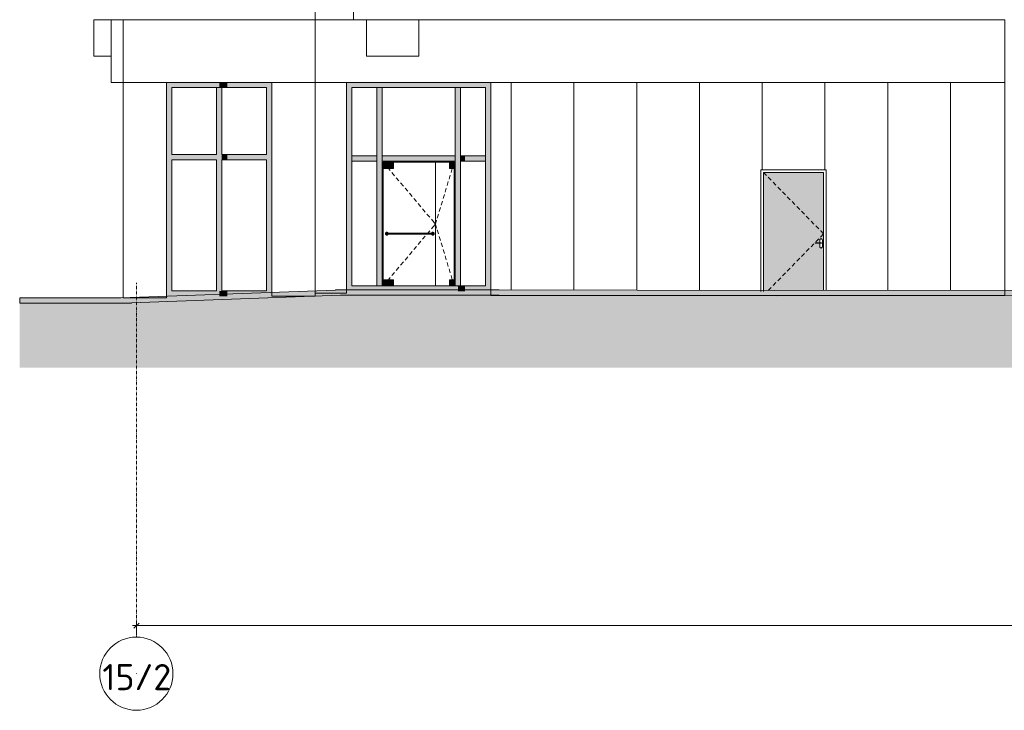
# Model space of a CAD drawing. Header units: millimetres. Extents: x -7244281 to -6602924, y 5765436 to 5938280.
# Tile 2 of 65: x -6655647 to -6636816, y 5765444 to 5778652. Entities that reach past the tile are written whole.
import ezdxf

# ---------------------------------------------------------------- set-up
doc = ezdxf.new("R2010")
doc.units = ezdxf.units.MM
doc.header["$MEASUREMENT"] = 0
doc.header["$XCLIPFRAME"] = 0
doc.linetypes.add('Штрихпунктирная', pattern=[6.702778, 3.527778, -1.763889, 0, -1.411111])
for name, color, linetype, lineweight in [('0_Ном._пера__1', 7, 'Continuous', 0), ('0_Ном._пера__141', 7, 'Continuous', 5), ('0_Ном._пера__19', 255, 'Continuous', 0), ('_ 0 кондиционеры_Ном._пера__1', 7, 'Continuous', 0), ('_0 фасадные панели-1_Ном._пера__1', 7, 'Continuous', 0), ('АР-Стены_внешние_.АР_Ном._пера__1', 7, 'Continuous', 0), ('АР-Чертеж-Размеры.АР_Ном._пера__1', 7, 'Continuous', 0)]:
    doc.layers.add(name, color=color, linetype=linetype, lineweight=lineweight)
doc.layers.add('0_Ном._пера__161', color=7, linetype='Continuous', lineweight=13, true_color=0x6a6a6a)
doc.layers.add('АР-Стены_внешние_.АР_Ном._пера__161', color=7, linetype='Continuous', lineweight=13, true_color=0x6a6a6a)
doc.layers.add('АР-Чертеж-Размеры.АР', color=7, linetype='Continuous')
doc.styles.add('РЎР“Р•РќР•Р\xa0РР\xa0_РЎРўРР›Р¬_2', font='isocpeur.ttf')
doc.styles.add('РЎР“Р•РќР•Р\xa0РР\xa0_РЎРўРР›Р¬_3', font='GOST_Common.ttf')
doc.dimstyles.new('СГЕНЕРИР_СТИЛЬ__1', dxfattribs={"dimtxt": 400, "dimasz": 95, "dimexe": 0.18, "dimexo": 30000, "dimgap": 0, "dimtad": 1, "dimtih": 1, "dimtoh": 1, "dimlfac": 0.001, "dimzin": 0, "dimdsep": 46, "dimtxsty": 'РЎР“Р•РќР•Р\xa0РР\xa0_РЎРўРР›Р¬_3', "dimblk": 'ARROWHEAD_6', "dimblk1": 'ARROWHEAD_6', "dimblk2": 'ARROWHEAD_6', "dimcen": 0.09, "dimclrd": 7, "dimclre": 7, "dimclrt": 7, "dimadec": 0, "dimazin": 0, "dimtfac": 1, "dimtdec": 4, "dimtmove": 0, "dimatfit": 3, "dimfxl": 0, "dimtolj": 1, "dimtzin": 0, "dimarcsym": 0})
picture_1 = doc.add_image_def('image1.png', size_in_pixel=(729, 823))
picture_2 = doc.add_image_def('image2.png', size_in_pixel=(882, 833))
picture_3 = doc.add_image_def('image3.png', size_in_pixel=(877, 829))

# ---------------------------------------------------------------- blocks, each defined once
blk = doc.blocks.new('*D12', base_point=(-6912258, 5769592))
at = {"layer": 'АР-Чертеж-Размеры.АР_Ном._пера__1', "color": 7, "linetype": 'Continuous', "lineweight": 0}
for p, q in [((-6653490, 5767063), (-6653415, 5767063)), ((-6653365, 5767113), (-6653465, 5767013)), ((-6653415, 5766874), (-6653415, 5767157)), ((-6653415, 5767063), (-6607886, 5767063)), ((-6607936, 5767013), (-6607836, 5767113)), ((-6607886, 5766866), (-6607886, 5767157)), ((-6607886, 5767063), (-6607811, 5767063))]:
    blk.add_line(p, q, dxfattribs=at)
at = {"layer": 'АР-Чертеж-Размеры.АР_Ном._пера__1', "color": 7, "lineweight": 0, "insert": (-6631307, 5767143), "char_height": 400, "attachment_point": 7, "style": 'РЎР“Р•РќР•Р\xa0РР\xa0_РЎРўРР›Р¬_3'}
blk.add_mtext('\\A1;{\\pql;\\fGOST Common|b0|i0|c204|p0;\\W1.000000;45,53}', dxfattribs=at)
blk = doc.blocks.new('ARROWHEAD_6')
at = {"color": 0, "linetype": 'Continuous', "lineweight": 0}
for p, q in [((0, 0), (-1, 0)), ((-0.5, -0.5), (0.5, 0.5))]:
    blk.add_line(p, q, dxfattribs=at)

msp = doc.modelspace()

# ---------------------------------------------------------------- hatches: boundary and pattern name
at = {"layer": '0_Ном._пера__161', "linetype": 'Continuous', "lineweight": 0, "true_color": 0x696969}
for points in [[(-6651831.413, 5777352.474), (-6651831.413, 5777452.474), (-6652836.354, 5777452.474), (-6652836.354, 5777352.474)], [(-6651673.783, 5777352.474), (-6651673.783, 5777452.474), (-6651831.413, 5777452.474), (-6651831.413, 5777352.474)], [(-6650826.472, 5777452.474), (-6651673.783, 5777452.474), (-6651673.783, 5777352.474), (-6650926.472, 5777352.474)], [(-6650926.472, 5776024.974), (-6650826.472, 5776024.974), (-6650826.472, 5777452.474), (-6650829.321, 5777449.625), (-6650844.321, 5777434.625), (-6650926.472, 5777352.474)], [(-6649396.427, 5777456.136), (-6649396.427, 5775999.058), (-6649296.427, 5775999.058), (-6649296.427, 5777456.136)], [(-6649296.427, 5777356.136), (-6646736.191, 5777356.136), (-6646736.191, 5777456.136), (-6649296.427, 5777456.136)], [(-6648816.427, 5777456.136), (-6648816.427, 5775999.058), (-6648716.427, 5775999.058), (-6648716.427, 5777456.136)], [(-6646736.191, 5775999.058), (-6646636.308, 5775999.058), (-6646636.308, 5777456.136), (-6646736.191, 5777456.136)], [(-6652836.354, 5776024.974), (-6652736.354, 5776024.974), (-6652736.354, 5777352.474), (-6652836.354, 5777352.474)], [(-6651881.413, 5776024.974), (-6651781.413, 5776024.974), (-6651781.413, 5777352.474), (-6651881.413, 5777352.474)], [(-6647316.427, 5777356.136), (-6647316.427, 5775999.058), (-6647216.427, 5775999.058), (-6647216.427, 5777356.136)], [(-6652736.354, 5773464.555), (-6652736.354, 5776024.974), (-6652836.354, 5776024.974), (-6652836.354, 5773464.555)], [(-6652736.354, 5775974.974), (-6651881.413, 5775974.974), (-6651881.413, 5776074.974), (-6652736.354, 5776074.974)], [(-6651781.413, 5773464.555), (-6651781.413, 5776024.974), (-6651881.413, 5776024.974), (-6651881.413, 5773464.555)], [(-6651781.413, 5775974.974), (-6651673.783, 5775974.974), (-6651673.783, 5776074.974), (-6651781.413, 5776074.974)], [(-6651673.783, 5776074.974), (-6651673.783, 5775974.974), (-6650926.472, 5775974.974), (-6650926.472, 5776074.974)], [(-6650926.472, 5773464.555), (-6650826.844, 5773364.928), (-6650826.472, 5773364.946), (-6650826.472, 5776024.974), (-6650926.472, 5776024.974)], [(-6649296.427, 5775999.058), (-6649396.427, 5775999.058), (-6649396.427, 5775669.098), (-6649296.427, 5775669.098)], [(-6649296.427, 5775949.058), (-6648816.427, 5775949.058), (-6648816.427, 5776049.058), (-6649296.427, 5776049.058)], [(-6648816.427, 5775669.098), (-6648716.427, 5775669.098), (-6648716.427, 5775999.058), (-6648816.427, 5775999.058)], [(-6648716.427, 5775949.058), (-6648362.486, 5775949.058), (-6648362.486, 5776049.058), (-6648716.427, 5776049.058)], [(-6648716.427, 5775949.058), (-6648696.427, 5775929.058), (-6647336.427, 5775929.058), (-6647316.427, 5775949.058)], [(-6648716.427, 5775949.058), (-6648716.427, 5773559.678), (-6648696.427, 5773559.678), (-6648696.427, 5775929.057)], [(-6648696.427, 5775929.058), (-6648696.427, 5775809.058), (-6648496.427, 5775809.058), (-6648496.427, 5775929.058)], [(-6648362.486, 5776049.058), (-6648362.486, 5775949.058), (-6647316.427, 5775949.058), (-6647316.427, 5776049.058)], [(-6647336.427, 5775929.058), (-6647426.427, 5775929.058), (-6647426.427, 5775809.058), (-6647336.427, 5775809.058)], [(-6647316.427, 5775949.058), (-6647336.427, 5775929.057), (-6647336.427, 5773559.678), (-6647316.427, 5773559.678)], [(-6647316.427, 5775669.098), (-6647216.427, 5775669.098), (-6647216.427, 5775999.058), (-6647316.427, 5775999.058)], [(-6647216.427, 5775949.058), (-6647132.486, 5775949.058), (-6647132.486, 5776049.058), (-6647216.427, 5776049.058)], [(-6647132.486, 5776049.058), (-6647132.486, 5775949.058), (-6646736.191, 5775949.058), (-6646736.191, 5776049.058)], [(-6646636.308, 5775999.058), (-6646736.191, 5775999.058), (-6646736.191, 5775669.098), (-6646636.308, 5775669.098)], [(-6649396.427, 5775669.098), (-6649396.427, 5773459.677), (-6649296.427, 5773559.678), (-6649296.427, 5775669.098)], [(-6648816.427, 5775669.098), (-6648816.427, 5773559.678), (-6648766.427, 5773559.678), (-6648716.427, 5773559.678), (-6648716.427, 5775669.098)], [(-6647316.427, 5775669.098), (-6647316.427, 5773559.678), (-6647216.427, 5773559.678), (-6647216.427, 5775669.098)], [(-6646736.191, 5773559.677), (-6646641.233, 5773464.719), (-6646636.191, 5773464.791), (-6646636.191, 5773489.098), (-6646636.309, 5773489.098), (-6646636.308, 5775669.098), (-6646736.191, 5775669.098)], [(-6648696.427, 5773559.678), (-6648496.427, 5773559.678), (-6648496.427, 5773679.678), (-6648696.427, 5773679.678)], [(-6647336.427, 5773559.678), (-6647336.427, 5773679.678), (-6647426.427, 5773679.678), (-6647426.427, 5773559.678)], [(-6652836.354, 5773464.555), (-6652836.354, 5773364.555), (-6651831.413, 5773364.555), (-6651831.413, 5773464.555)], [(-6651831.413, 5773464.555), (-6651831.413, 5773364.555), (-6651673.783, 5773364.555), (-6651673.783, 5773464.555)], [(-6650926.472, 5773464.555), (-6651673.783, 5773464.555), (-6651673.783, 5773364.555), (-6650834.463, 5773364.555), (-6650826.844, 5773364.928)], [(-6649396.427, 5773459.678), (-6648766.427, 5773459.678), (-6648766.427, 5773559.678), (-6649296.427, 5773559.678)], [(-6648766.427, 5773489.098), (-6648766.427, 5773459.677), (-6648362.486, 5773459.677), (-6648362.486, 5773559.678), (-6648766.427, 5773559.677)], [(-6648362.486, 5773559.678), (-6648362.486, 5773459.678), (-6647266.427, 5773459.678), (-6647266.427, 5773559.678)], [(-6647266.427, 5773559.678), (-6647266.427, 5773459.678), (-6647132.486, 5773459.678), (-6647132.486, 5773559.678)], [(-6647132.486, 5773559.678), (-6647132.486, 5773459.677), (-6646994.529, 5773459.677), (-6646641.233, 5773464.719), (-6646736.191, 5773559.678)]]:
    msp.add_hatch(color=251, dxfattribs=at).paths.add_polyline_path(points)
at = {"layer": '0_Ном._пера__19', "linetype": 'Continuous', "lineweight": 0}
msp.add_hatch(color=255, dxfattribs=at).paths.add_polyline_path([(-6655647.25, 5771996.328), (-6602924.477, 5771996.328), (-6602924.477, 5773853.852), (-6608702.147, 5773778.801), (-6608702.151, 5773779.068), (-6610801.508, 5773751.775), (-6610801.491, 5773750.84), (-6614216.322, 5773688.514), (-6614216.352, 5773684.556), (-6618616.5, 5773718.08), (-6618616.436, 5773665.014), (-6620096.257, 5773663.218), (-6620749.016, 5773598.018), (-6620748.963, 5773594.214), (-6622614.558, 5773575.632), (-6622614.521, 5773575.06), (-6623374.762, 5773492.936), (-6628815.237, 5773478.75), (-6630004.951, 5773438.704), (-6630004.914, 5773436.459), (-6633110.068, 5773385.116), (-6633110.065, 5773382.688), (-6641155.719, 5773371.224), (-6641155.72, 5773370.655), (-6646475.563, 5773384.553), (-6646475.824, 5773384.553), (-6649513.672, 5773384.553), (-6653505.751, 5773240.302), (-6653505.751, 5773231.212), (-6655647.25, 5773231.212)])
at = {"layer": '_0 фасадные панели-1_Ном._пера__1', "linetype": 'Continuous', "lineweight": 0}
msp.add_hatch(color=7, dxfattribs=at).paths.add_polyline_path([(-6655647.25, 5773231.212), (-6655647.25, 5773331.211), (-6653714.4, 5773331.211), (-6653714.458, 5773332.826), (-6649605.479, 5773481.301), (-6649605.479, 5773484.553), (-6649515.479, 5773484.553), (-6646475.563, 5773484.553), (-6641205.457, 5773470.785), (-6641205.458, 5773471.153), (-6633257.74, 5773482.478), (-6633257.743, 5773482.688), (-6630138.58, 5773534.263), (-6628799.059, 5773592.474), (-6623530.848, 5773593.172), (-6622670.828, 5773671.679), (-6622670.872, 5773674.858), (-6620798.949, 5773693.528), (-6620101.299, 5773763.211), (-6620084.817, 5773764.858), (-6620084.654, 5773763.232), (-6618741.221, 5773764.862), (-6618740.808, 5773819.03), (-6614369.842, 5773785.728), (-6610875.332, 5773849.509), (-6610875.349, 5773850.823), (-6608676.854, 5773879.406), (-6608676.851, 5773879.138), (-6602924.478, 5773953.86), (-6602924.478, 5773853.852), (-6608702.147, 5773778.801), (-6608702.151, 5773779.068), (-6610801.508, 5773751.775), (-6610801.491, 5773750.84), (-6614216.322, 5773688.514), (-6614216.352, 5773684.556), (-6618616.5, 5773718.08), (-6618616.436, 5773665.014), (-6620096.257, 5773663.218), (-6620749.016, 5773598.018), (-6620748.963, 5773594.214), (-6622614.558, 5773575.632), (-6622614.521, 5773575.06), (-6623530.835, 5773492.529), (-6628815.237, 5773478.75), (-6630004.951, 5773438.704), (-6630004.914, 5773436.459), (-6633110.068, 5773385.116), (-6633110.065, 5773382.688), (-6641155.719, 5773371.224), (-6641155.72, 5773370.655), (-6646475.563, 5773384.553), (-6646475.824, 5773384.553), (-6649513.672, 5773384.553), (-6653505.751, 5773240.302), (-6653505.751, 5773231.212)])
at = {"layer": 'АР-Стены_внешние_.АР_Ном._пера__161', "linetype": 'Continuous', "lineweight": 0, "true_color": 0x696969}
h = msp.add_hatch(color=251, dxfattribs=at)
h.paths.add_polyline_path([(-6641421.092, 5773457.135), (-6640408.972, 5773480.579), (-6640271.089, 5773480.579), (-6640271.089, 5775730.884), (-6641421.092, 5775730.884)])
h.paths.add_polyline_path([(-6640433.589, 5774385.884), (-6640346.089, 5774385.884), (-6640346.089, 5774435.884), (-6640344.186, 5774445.451), (-6640338.767, 5774453.562), (-6640330.656, 5774458.981), (-6640321.089, 5774460.884), (-6640311.522, 5774458.981), (-6640303.412, 5774453.562), (-6640297.992, 5774445.451), (-6640296.089, 5774435.884), (-6640296.089, 5774310.884), (-6640297.992, 5774301.317), (-6640303.412, 5774293.206), (-6640311.522, 5774287.787), (-6640321.089, 5774285.884), (-6640330.656, 5774287.787), (-6640338.767, 5774293.206), (-6640344.186, 5774301.317), (-6640346.089, 5774310.884), (-6640346.089, 5774375.884), (-6640433.589, 5774375.884)], flags=0)

# ---------------------------------------------------------------- linework, layer by layer
at = {"layer": '0_Ном._пера__1', "color": 7, "linetype": 'Continuous', "lineweight": 0}
for p, q in [((-6653666.354, 5773611.518), (-6653666.354, 5777452.474)), ((-6653666.354, 5773430.141), (-6653666.354, 5777452.474)), ((-6652836.354, 5773364.555), (-6652836.354, 5777452.474)), ((-6650826.472, 5773430.141), (-6650826.472, 5777452.474)), ((-6646636.308, 5773484.973), (-6646636.308, 5777456.136)), ((-6646636.308, 5773484.973), (-6646636.308, 5777456.136)), ((-6646246.091, 5773482.183), (-6646246.091, 5777452.474)), ((-6645046.091, 5773479.393), (-6645046.091, 5777452.474)), ((-6643846.091, 5773476.603), (-6643846.091, 5777452.474)), ((-6642646.091, 5773473.813), (-6642646.091, 5777452.474)), ((-6641446.091, 5775780.884), (-6641446.091, 5777452.474)), ((-6640246.091, 5775780.884), (-6640246.091, 5777452.474)), ((-6639046.103, 5773474.297), (-6639046.103, 5777452.474)), ((-6637846.103, 5773475.859), (-6637846.103, 5777452.474))]:
    msp.add_line(p, q, dxfattribs=at)
at = {"layer": '0_Ном._пера__1', "color": 7, "linetype": 'Штрихпунктирная', "lineweight": 0}
msp.add_line((-6653415.477, 5773617.421), (-6653415.477, 5766843.939), dxfattribs=at)
at = {"layer": '0_Ном._пера__1', "color": 7, "linetype": 'Continuous', "lineweight": 0}
for points in [[(-6649996.472, 5780452.474), (-6649265.808, 5780452.474), (-6649265.808, 5778652.474), (-6649996.472, 5778652.474)], [(-6653895.799, 5778652.474), (-6653666.354, 5778652.474), (-6653666.354, 5777452.474), (-6653895.799, 5777452.474)], [(-6653666.354, 5778652.474), (-6649996.472, 5778652.474), (-6649996.472, 5777452.474), (-6653666.354, 5777452.474)], [(-6649996.472, 5778652.474), (-6636806, 5778652.474), (-6636806, 5777452.474), (-6649996.472, 5777452.474)]]:
    msp.add_lwpolyline(points, close=True, dxfattribs=at)
for points in [[(-6653666.354, 5773334.564), (-6653666.354, 5777452.474), (-6649996.472, 5777452.474), (-6649996.472, 5773472.565)], [(-6649996.472, 5773472.565), (-6649996.472, 5777452.474), (-6649396.427, 5777452.474), (-6649396.427, 5773484.553)], [(-6646636.308, 5773456.973), (-6646636.308, 5777452.474), (-6636806, 5777452.474), (-6636806, 5773449.835)]]:
    msp.add_lwpolyline(points, dxfattribs=at)
msp.add_circle((-6653415.477, 5766143.939), 700, dxfattribs=at)
at = {"layer": '0_Ном._пера__141', "color": 7, "linetype": 'Continuous', "lineweight": 5}
msp.add_circle((-6653415.477, 5766151.439), 0.5, dxfattribs=at)
at = {"layer": '_ 0 кондиционеры_Ном._пера__1', "color": 7, "linetype": 'Continuous', "lineweight": 0, "flags": 128}
for points in [[(-6654226.709, 5778652.474), (-6654226.709, 5777952.474), (-6653895.799, 5777952.474), (-6653895.799, 5778652.474)], [(-6649016.031, 5778652.474), (-6649016.031, 5777952.474), (-6648016.031, 5777952.474), (-6648016.031, 5778652.474)]]:
    msp.add_lwpolyline(points, close=True, dxfattribs=at)
at = {"layer": '_0 фасадные панели-1_Ном._пера__1', "color": 7, "linetype": 'Continuous', "lineweight": 0, "flags": 128}
msp.add_lwpolyline([(-6633110.065, 5773382.688), (-6641155.719, 5773371.224), (-6641155.72, 5773370.655), (-6646475.563, 5773384.553), (-6646475.824, 5773384.553), (-6649513.672, 5773384.553), (-6653505.751, 5773240.302), (-6653505.751, 5773231.212), (-6655647.25, 5773231.212), (-6655647.25, 5773331.211), (-6653714.4, 5773331.211), (-6653714.458, 5773332.826), (-6649605.479, 5773481.301), (-6649605.479, 5773484.553), (-6649515.479, 5773484.553), (-6646475.563, 5773484.553), (-6641205.457, 5773470.785), (-6641205.458, 5773471.153), (-6633257.74, 5773482.478)], dxfattribs=at)
at = {"layer": 'АР-Стены_внешние_.АР_Ном._пера__1', "color": 7, "linetype": 'Continuous', "lineweight": 0}
for p, q in [((-6646636.308, 5777456.136), (-6646636.308, 5773489.098)), ((-6652836.354, 5776074.974), (-6652836.354, 5777352.474)), ((-6651881.413, 5777352.474), (-6652736.354, 5777352.474)), ((-6652736.354, 5776074.974), (-6652736.354, 5777352.474)), ((-6651881.413, 5776074.974), (-6651881.413, 5777352.474)), ((-6651831.413, 5777352.474), (-6651881.413, 5777352.474)), ((-6651781.413, 5777352.474), (-6651831.413, 5777352.474)), ((-6651781.413, 5776074.974), (-6651781.413, 5777352.474)), ((-6651673.783, 5777352.474), (-6651781.413, 5777352.474)), ((-6650926.472, 5777352.474), (-6651673.783, 5777352.474)), ((-6650926.472, 5776074.974), (-6650926.472, 5777352.474)), ((-6646736.191, 5777356.136), (-6649296.427, 5777356.136)), ((-6649296.427, 5777356.136), (-6649296.427, 5776049.058)), ((-6648816.427, 5776049.058), (-6648816.427, 5777356.136)), ((-6648716.427, 5776049.058), (-6648716.427, 5777356.136)), ((-6647316.427, 5775999.058), (-6647316.427, 5777356.136)), ((-6647216.427, 5776049.058), (-6647216.427, 5777356.136)), ((-6646736.191, 5776049.058), (-6646736.191, 5777356.136)), ((-6652836.354, 5776024.974), (-6652836.354, 5776074.974)), ((-6652836.354, 5775974.974), (-6652836.354, 5776024.974)), ((-6652836.354, 5773464.555), (-6652836.354, 5775974.974)), ((-6652736.354, 5776074.974), (-6651881.413, 5776074.974)), ((-6652736.354, 5773464.555), (-6652736.354, 5775974.974)), ((-6652736.354, 5775974.974), (-6651881.413, 5775974.974)), ((-6651881.413, 5773464.555), (-6651881.413, 5775974.974)), ((-6651781.413, 5776074.974), (-6651673.783, 5776074.974)), ((-6651781.413, 5775974.974), (-6651673.783, 5775974.974)), ((-6651781.413, 5773464.555), (-6651781.413, 5775974.974)), ((-6651673.783, 5776074.974), (-6650926.472, 5776074.974)), ((-6651673.783, 5775974.974), (-6650926.472, 5775974.974)), ((-6650926.472, 5773464.555), (-6650926.472, 5775974.974)), ((-6649296.427, 5776049.058), (-6648816.427, 5776049.058)), ((-6649296.427, 5776049.058), (-6649296.427, 5775999.058)), ((-6649296.427, 5775999.058), (-6649296.427, 5775949.058)), ((-6649296.427, 5775949.058), (-6648816.427, 5775949.058)), ((-6649296.427, 5775949.058), (-6649296.427, 5775669.098)), ((-6648816.427, 5775999.058), (-6648816.427, 5776049.058)), ((-6648816.427, 5775949.058), (-6648816.427, 5775999.058)), ((-6648816.427, 5775669.098), (-6648816.427, 5775949.058)), ((-6648716.427, 5776049.058), (-6648362.486, 5776049.058)), ((-6648716.427, 5775999.058), (-6648716.427, 5776049.058)), ((-6648716.427, 5775949.058), (-6648716.427, 5775999.058)), ((-6648716.427, 5775949.058), (-6648362.486, 5775949.058)), ((-6648716.427, 5775669.098), (-6648716.427, 5775949.058)), ((-6648696.427, 5775929.058), (-6648696.427, 5775809.058)), ((-6648496.427, 5775929.058), (-6648696.427, 5775929.058)), ((-6648696.427, 5775929.058), (-6648644.825, 5775867.925)), ((-6648496.427, 5775809.058), (-6648496.427, 5775929.058)), ((-6648496.427, 5775929.058), (-6647426.427, 5775929.058)), ((-6648362.486, 5776049.058), (-6647316.427, 5776049.058)), ((-6648362.486, 5775949.058), (-6647316.427, 5775949.058)), ((-6647696.427, 5773559.678), (-6647696.427, 5775929.057)), ((-6647426.427, 5775809.058), (-6647426.427, 5775929.058)), ((-6647426.427, 5775929.058), (-6647336.427, 5775929.058)), ((-6647336.427, 5775929.058), (-6647359.687, 5775852.514)), ((-6647336.427, 5775929.058), (-6647336.427, 5775809.058)), ((-6647316.427, 5775669.098), (-6647316.427, 5775999.058)), ((-6647216.427, 5776049.058), (-6647132.486, 5776049.058)), ((-6647216.427, 5775999.058), (-6647216.427, 5776049.058)), ((-6647216.427, 5775949.058), (-6647216.427, 5775999.058)), ((-6647216.427, 5775949.058), (-6647132.486, 5775949.058)), ((-6647216.427, 5775669.098), (-6647216.427, 5775949.058)), ((-6647132.486, 5776049.058), (-6646736.191, 5776049.058)), ((-6647132.486, 5775949.058), (-6646736.191, 5775949.058)), ((-6646736.191, 5775999.058), (-6646736.191, 5776049.058)), ((-6646736.191, 5775949.058), (-6646736.191, 5775999.058)), ((-6646736.191, 5775669.098), (-6646736.191, 5775949.058)), ((-6648696.427, 5773679.678), (-6648696.427, 5775809.058)), ((-6648696.427, 5775809.058), (-6648496.427, 5775809.058)), ((-6648612.573, 5775829.717), (-6648595.135, 5775809.058)), ((-6648595.135, 5775809.058), (-6648560.971, 5775768.584)), ((-6648528.72, 5775730.376), (-6648477.117, 5775669.244)), ((-6647336.427, 5775809.058), (-6647426.427, 5775809.058)), ((-6647374.224, 5775804.674), (-6647397.484, 5775728.13)), ((-6647336.427, 5775809.058), (-6647336.427, 5773679.678)), ((-6641471.091, 5775780.884), (-6640221.088, 5775780.884)), ((-6641471.091, 5773455.977), (-6641471.091, 5775780.884)), ((-6640271.089, 5775730.884), (-6641421.092, 5775730.884)), ((-6641421.092, 5775730.884), (-6641421.092, 5773457.135)), ((-6641421.092, 5775730.884), (-6641365.135, 5775673.711)), ((-6640271.089, 5773480.579), (-6640271.089, 5775730.884)), ((-6640221.088, 5775780.884), (-6640221.088, 5773480.579)), ((-6649296.427, 5775669.098), (-6649296.427, 5773559.678)), ((-6648816.427, 5773559.678), (-6648816.427, 5775669.098)), ((-6648716.427, 5773559.678), (-6648716.427, 5775669.098)), ((-6648444.866, 5775631.036), (-6648393.264, 5775569.903)), ((-6648361.012, 5775531.695), (-6648309.41, 5775470.562)), ((-6647449.819, 5775555.906), (-6647473.079, 5775479.362)), ((-6647412.022, 5775680.29), (-6647435.282, 5775603.746)), ((-6647316.427, 5773559.678), (-6647316.427, 5775669.098)), ((-6647216.427, 5773559.678), (-6647216.427, 5775669.098)), ((-6646736.191, 5773559.678), (-6646736.191, 5775669.098)), ((-6641330.162, 5775637.977), (-6641274.204, 5775580.804)), ((-6641239.231, 5775545.07), (-6641183.274, 5775487.897)), ((-6648277.159, 5775432.354), (-6648225.556, 5775371.222)), ((-6647487.617, 5775431.522), (-6647510.877, 5775354.978)), ((-6641148.301, 5775452.164), (-6641092.344, 5775394.99)), ((-6641057.371, 5775359.257), (-6641001.413, 5775302.083)), ((-6648193.305, 5775333.014), (-6648141.703, 5775271.881)), ((-6648109.451, 5775233.673), (-6648057.849, 5775172.541)), ((-6647563.211, 5775182.754), (-6647586.471, 5775106.21)), ((-6647525.414, 5775307.138), (-6647548.674, 5775230.594)), ((-6640966.44, 5775266.35), (-6640910.483, 5775209.176)), ((-6640875.51, 5775173.443), (-6640819.553, 5775116.27)), ((-6648025.598, 5775134.333), (-6647973.995, 5775073.2)), ((-6647941.744, 5775034.992), (-6647890.142, 5774973.859)), ((-6647601.009, 5775058.37), (-6647624.269, 5774981.826)), ((-6640784.58, 5775080.536), (-6640728.623, 5775023.363)), ((-6640693.649, 5774987.629), (-6640637.692, 5774930.456)), ((-6647857.89, 5774935.651), (-6647806.288, 5774874.519)), ((-6647774.037, 5774836.311), (-6647748.029, 5774805.5)), ((-6647748.029, 5774805.5), (-6647696.427, 5774744.368)), ((-6647673.167, 5774820.911), (-6647696.427, 5774744.368)), ((-6647638.806, 5774933.986), (-6647662.066, 5774857.442)), ((-6640602.719, 5774894.723), (-6640546.762, 5774837.549)), ((-6640511.789, 5774801.816), (-6640455.832, 5774744.642)), ((-6648643.782, 5774580.361), (-6648639.927, 5774583.06)), ((-6648639.927, 5774583.06), (-6648635.662, 5774585.049)), ((-6648635.662, 5774585.049), (-6648631.116, 5774586.267)), ((-6648631.116, 5774586.267), (-6648626.427, 5774586.678)), ((-6648626.427, 5774586.678), (-6648621.739, 5774586.267)), ((-6648621.739, 5774586.267), (-6648617.192, 5774585.049)), ((-6648617.192, 5774585.049), (-6648612.927, 5774583.06)), ((-6648612.927, 5774583.06), (-6648609.072, 5774580.361)), ((-6647843.883, 5774569.678), (-6647806.288, 5774614.216)), ((-6647774.037, 5774652.424), (-6647748.029, 5774683.235)), ((-6647763.782, 5774580.361), (-6647759.927, 5774583.06)), ((-6647759.927, 5774583.06), (-6647755.662, 5774585.049)), ((-6647755.662, 5774585.049), (-6647751.116, 5774586.267)), ((-6647751.116, 5774586.267), (-6647746.427, 5774586.678)), ((-6647748.029, 5774683.235), (-6647696.427, 5774744.368)), ((-6647746.427, 5774586.678), (-6647741.739, 5774586.267)), ((-6647741.739, 5774586.267), (-6647737.192, 5774585.049)), ((-6647737.192, 5774585.049), (-6647732.927, 5774583.06)), ((-6647732.927, 5774583.06), (-6647729.072, 5774580.361)), ((-6647673.167, 5774667.824), (-6647696.427, 5774744.368)), ((-6647638.806, 5774554.749), (-6647662.066, 5774631.293)), ((-6640420.859, 5774708.909), (-6640364.901, 5774651.735)), ((-6640329.928, 5774616.002), (-6640327.046, 5774613.058)), ((-6640327.046, 5774613.058), (-6640271.089, 5774555.884)), ((-6648653.427, 5774559.678), (-6648653.017, 5774564.366)), ((-6648653.017, 5774554.989), (-6648653.427, 5774559.678)), ((-6648653.017, 5774564.366), (-6648651.799, 5774568.912)), ((-6648651.799, 5774550.443), (-6648653.017, 5774554.989)), ((-6648651.799, 5774568.912), (-6648649.81, 5774573.178)), ((-6648649.81, 5774546.178), (-6648651.799, 5774550.443)), ((-6648649.81, 5774573.178), (-6648647.11, 5774577.033)), ((-6648647.11, 5774542.322), (-6648649.81, 5774546.178)), ((-6648647.11, 5774577.033), (-6648643.782, 5774580.361)), ((-6648643.782, 5774538.994), (-6648647.11, 5774542.322)), ((-6648639.927, 5774536.295), (-6648643.782, 5774538.994)), ((-6648635.662, 5774534.306), (-6648639.927, 5774536.295)), ((-6648636.275, 5774561.414), (-6648636.427, 5774559.678)), ((-6648636.427, 5774559.678), (-6648636.275, 5774557.941)), ((-6648635.824, 5774563.098), (-6648636.275, 5774561.414)), ((-6648636.275, 5774557.941), (-6648635.824, 5774556.257)), ((-6648635.087, 5774564.678), (-6648635.824, 5774563.098)), ((-6648635.824, 5774556.257), (-6648635.087, 5774554.678)), ((-6648631.116, 5774533.088), (-6648635.662, 5774534.306)), ((-6648634.087, 5774566.105), (-6648635.087, 5774564.678)), ((-6648635.087, 5774554.678), (-6648634.087, 5774553.25)), ((-6648632.855, 5774567.338), (-6648634.087, 5774566.105)), ((-6648634.087, 5774553.25), (-6648632.855, 5774552.017)), ((-6648631.427, 5774568.338), (-6648632.855, 5774567.338)), ((-6648632.855, 5774552.017), (-6648631.427, 5774551.017)), ((-6648629.847, 5774569.074), (-6648631.427, 5774568.338)), ((-6648631.427, 5774551.017), (-6648629.847, 5774550.281)), ((-6648626.427, 5774532.678), (-6648631.116, 5774533.088)), ((-6648628.164, 5774569.526), (-6648629.847, 5774569.074)), ((-6648629.847, 5774550.281), (-6648628.164, 5774549.829)), ((-6648626.427, 5774569.678), (-6648628.164, 5774569.526)), ((-6648628.164, 5774549.829), (-6648626.427, 5774549.678)), ((-6648611.427, 5774569.678), (-6648626.427, 5774569.678)), ((-6648611.427, 5774549.678), (-6648626.427, 5774549.678)), ((-6648621.739, 5774533.088), (-6648626.427, 5774532.678)), ((-6648617.192, 5774534.306), (-6648621.739, 5774533.088)), ((-6648612.927, 5774536.295), (-6648617.192, 5774534.306)), ((-6648615.506, 5774561.414), (-6648615.569, 5774559.678)), ((-6648615.569, 5774559.678), (-6648615.506, 5774557.941)), ((-6648615.319, 5774563.098), (-6648615.506, 5774561.414)), ((-6648615.506, 5774557.941), (-6648615.319, 5774556.257)), ((-6648615.014, 5774564.678), (-6648615.319, 5774563.098)), ((-6648615.319, 5774556.257), (-6648615.014, 5774554.678)), ((-6648614.6, 5774566.105), (-6648615.014, 5774564.678)), ((-6648615.014, 5774554.678), (-6648614.6, 5774553.25)), ((-6648614.09, 5774567.338), (-6648614.6, 5774566.105)), ((-6648614.6, 5774553.25), (-6648614.09, 5774552.017)), ((-6648613.498, 5774568.338), (-6648614.09, 5774567.338)), ((-6648614.09, 5774552.017), (-6648613.498, 5774551.017)), ((-6648612.844, 5774569.074), (-6648613.498, 5774568.338)), ((-6648613.498, 5774551.017), (-6648612.844, 5774550.281)), ((-6648609.072, 5774538.994), (-6648612.927, 5774536.295)), ((-6647761.427, 5774569.678), (-6648611.427, 5774569.678)), ((-6647761.427, 5774549.678), (-6648611.427, 5774549.678)), ((-6648609.072, 5774580.361), (-6648605.744, 5774577.033)), ((-6648605.744, 5774542.322), (-6648609.072, 5774538.994)), ((-6648605.744, 5774577.033), (-6648603.044, 5774573.178)), ((-6648603.044, 5774546.178), (-6648605.744, 5774542.322)), ((-6648603.044, 5774573.178), (-6648601.412, 5774569.678)), ((-6648601.412, 5774549.678), (-6648603.044, 5774546.178)), ((-6648025.598, 5774354.403), (-6647973.995, 5774415.535)), ((-6647941.744, 5774453.743), (-6647890.142, 5774514.876)), ((-6647771.442, 5774569.678), (-6647769.81, 5774573.178)), ((-6647769.81, 5774546.178), (-6647771.442, 5774549.678)), ((-6647769.81, 5774573.178), (-6647767.11, 5774577.033)), ((-6647767.11, 5774542.322), (-6647769.81, 5774546.178)), ((-6647767.11, 5774577.033), (-6647763.782, 5774580.361)), ((-6647763.782, 5774538.994), (-6647767.11, 5774542.322)), ((-6647759.927, 5774536.295), (-6647763.782, 5774538.994)), ((-6647746.427, 5774569.678), (-6647761.427, 5774569.678)), ((-6647746.427, 5774549.678), (-6647761.427, 5774549.678)), ((-6647760.01, 5774569.074), (-6647759.356, 5774568.338)), ((-6647759.356, 5774551.017), (-6647760.01, 5774550.281)), ((-6647755.662, 5774534.306), (-6647759.927, 5774536.295)), ((-6647759.356, 5774568.338), (-6647758.765, 5774567.338)), ((-6647758.765, 5774552.017), (-6647759.356, 5774551.017)), ((-6647758.765, 5774567.338), (-6647758.254, 5774566.105)), ((-6647758.254, 5774553.25), (-6647758.765, 5774552.017)), ((-6647758.254, 5774566.105), (-6647757.84, 5774564.678)), ((-6647757.84, 5774554.678), (-6647758.254, 5774553.25)), ((-6647757.84, 5774564.678), (-6647757.535, 5774563.098)), ((-6647757.535, 5774556.257), (-6647757.84, 5774554.678)), ((-6647757.535, 5774563.098), (-6647757.348, 5774561.414)), ((-6647757.348, 5774557.941), (-6647757.535, 5774556.257)), ((-6647757.348, 5774561.414), (-6647757.285, 5774559.678)), ((-6647757.285, 5774559.678), (-6647757.348, 5774557.941)), ((-6647751.116, 5774533.088), (-6647755.662, 5774534.306)), ((-6647746.427, 5774532.678), (-6647751.116, 5774533.088)), ((-6647746.427, 5774569.678), (-6647744.691, 5774569.526)), ((-6647744.691, 5774549.829), (-6647746.427, 5774549.678)), ((-6647741.739, 5774533.088), (-6647746.427, 5774532.678)), ((-6647744.691, 5774569.526), (-6647743.007, 5774569.074)), ((-6647743.007, 5774550.281), (-6647744.691, 5774549.829)), ((-6647743.007, 5774569.074), (-6647741.427, 5774568.338)), ((-6647741.427, 5774551.017), (-6647743.007, 5774550.281)), ((-6647737.192, 5774534.306), (-6647741.739, 5774533.088)), ((-6647741.427, 5774568.338), (-6647739.999, 5774567.338)), ((-6647739.999, 5774552.017), (-6647741.427, 5774551.017)), ((-6647739.999, 5774567.338), (-6647738.767, 5774566.105)), ((-6647738.767, 5774553.25), (-6647739.999, 5774552.017)), ((-6647738.767, 5774566.105), (-6647737.767, 5774564.678)), ((-6647737.767, 5774554.678), (-6647738.767, 5774553.25)), ((-6647737.767, 5774564.678), (-6647737.03, 5774563.098)), ((-6647737.03, 5774556.257), (-6647737.767, 5774554.678)), ((-6647732.927, 5774536.295), (-6647737.192, 5774534.306)), ((-6647737.03, 5774563.098), (-6647736.579, 5774561.414)), ((-6647736.579, 5774557.941), (-6647737.03, 5774556.257)), ((-6647736.579, 5774561.414), (-6647736.427, 5774559.678)), ((-6647736.427, 5774559.678), (-6647736.579, 5774557.941)), ((-6647729.072, 5774538.994), (-6647732.927, 5774536.295)), ((-6647729.072, 5774580.361), (-6647725.744, 5774577.033)), ((-6647725.744, 5774542.322), (-6647729.072, 5774538.994)), ((-6647725.744, 5774577.033), (-6647723.044, 5774573.178)), ((-6647723.044, 5774546.178), (-6647725.744, 5774542.322)), ((-6647723.044, 5774573.178), (-6647721.055, 5774568.912)), ((-6647721.055, 5774550.443), (-6647723.044, 5774546.178)), ((-6647721.055, 5774568.912), (-6647719.837, 5774564.366)), ((-6647719.837, 5774554.989), (-6647721.055, 5774550.443)), ((-6647719.837, 5774564.366), (-6647719.427, 5774559.678)), ((-6647719.427, 5774559.678), (-6647719.837, 5774554.989)), ((-6647601.009, 5774430.365), (-6647624.269, 5774506.909)), ((-6640420.859, 5774402.859), (-6640364.901, 5774460.033)), ((-6640346.089, 5774435.884), (-6640344.186, 5774445.451)), ((-6640346.089, 5774385.884), (-6640346.089, 5774435.884)), ((-6640344.186, 5774445.451), (-6640338.767, 5774453.562)), ((-6640338.767, 5774453.562), (-6640330.656, 5774458.981)), ((-6640330.656, 5774458.981), (-6640321.089, 5774460.884)), ((-6640329.928, 5774495.766), (-6640327.046, 5774498.711)), ((-6640327.046, 5774498.711), (-6640271.089, 5774555.884)), ((-6640321.089, 5774460.884), (-6640311.522, 5774458.981)), ((-6640311.522, 5774458.981), (-6640303.412, 5774453.562)), ((-6640303.412, 5774453.562), (-6640297.992, 5774445.451)), ((-6640297.992, 5774445.451), (-6640296.089, 5774435.884)), ((-6640296.089, 5774435.884), (-6640296.089, 5774310.884)), ((-6648193.305, 5774155.721), (-6648141.703, 5774216.854)), ((-6648109.451, 5774255.062), (-6648057.849, 5774316.195)), ((-6647563.211, 5774305.981), (-6647586.471, 5774382.525)), ((-6647525.414, 5774181.597), (-6647548.674, 5774258.141)), ((-6640602.719, 5774217.046), (-6640546.762, 5774274.219)), ((-6640511.789, 5774309.952), (-6640455.832, 5774367.126)), ((-6640433.589, 5774385.884), (-6640326.589, 5774385.884)), ((-6640433.589, 5774385.884), (-6640433.589, 5774375.884)), ((-6640433.589, 5774375.884), (-6640326.589, 5774375.884)), ((-6640346.089, 5774310.884), (-6640346.089, 5774375.884)), ((-6640344.186, 5774301.317), (-6640346.089, 5774310.884)), ((-6640338.767, 5774293.206), (-6640344.186, 5774301.317)), ((-6640330.656, 5774287.787), (-6640338.767, 5774293.206)), ((-6640321.089, 5774285.884), (-6640330.656, 5774287.787)), ((-6640326.589, 5774385.884), (-6640321.614, 5774385.884)), ((-6640326.589, 5774375.884), (-6640321.614, 5774375.884)), ((-6640321.614, 5774385.884), (-6640317.397, 5774385.884)), ((-6640321.614, 5774375.884), (-6640317.397, 5774375.884)), ((-6640311.522, 5774287.787), (-6640321.089, 5774285.884)), ((-6640317.397, 5774385.884), (-6640314.579, 5774385.884)), ((-6640317.397, 5774375.884), (-6640314.579, 5774375.884)), ((-6640314.579, 5774385.884), (-6640313.589, 5774385.884)), ((-6640314.579, 5774375.884), (-6640313.589, 5774375.884)), ((-6640313.589, 5774385.884), (-6640313.589, 5774375.884)), ((-6640303.412, 5774293.206), (-6640311.522, 5774287.787)), ((-6640297.992, 5774301.317), (-6640303.412, 5774293.206)), ((-6640296.089, 5774310.884), (-6640297.992, 5774301.317)), ((-6648361.012, 5773957.04), (-6648309.41, 5774018.173)), ((-6648277.159, 5774056.381), (-6648225.556, 5774117.513)), ((-6647487.617, 5774057.213), (-6647510.877, 5774133.757)), ((-6640784.58, 5774031.232), (-6640728.623, 5774088.405)), ((-6640693.649, 5774124.139), (-6640637.692, 5774181.312)), ((-6648444.866, 5773857.699), (-6648393.264, 5773918.832)), ((-6647449.819, 5773932.829), (-6647473.079, 5774009.373)), ((-6647412.022, 5773808.445), (-6647435.282, 5773884.989)), ((-6640966.44, 5773845.418), (-6640910.483, 5773902.592)), ((-6640875.51, 5773938.325), (-6640819.553, 5773995.499)), ((-6648496.427, 5773679.678), (-6648696.427, 5773679.678)), ((-6648696.427, 5773679.678), (-6648696.427, 5773559.678)), ((-6648612.573, 5773659.018), (-6648595.135, 5773679.678)), ((-6648595.135, 5773679.678), (-6648560.971, 5773720.151)), ((-6648528.72, 5773758.359), (-6648477.117, 5773819.491)), ((-6648496.427, 5773559.678), (-6648496.427, 5773679.678)), ((-6647426.427, 5773559.678), (-6647426.427, 5773679.678)), ((-6647426.427, 5773679.678), (-6647336.427, 5773679.678)), ((-6647374.224, 5773684.061), (-6647397.484, 5773760.605)), ((-6647336.427, 5773679.678), (-6647336.427, 5773559.678)), ((-6641148.301, 5773659.605), (-6641092.344, 5773716.778)), ((-6641057.371, 5773752.511), (-6641001.413, 5773809.685)), ((-6652736.354, 5773464.555), (-6651881.413, 5773464.555)), ((-6651781.413, 5773464.555), (-6651673.783, 5773464.555)), ((-6651673.783, 5773464.555), (-6650926.472, 5773464.555)), ((-6649296.427, 5773559.678), (-6648816.427, 5773559.678)), ((-6648816.427, 5773559.678), (-6648766.427, 5773559.678)), ((-6648766.427, 5773559.678), (-6648716.427, 5773559.678)), ((-6648716.427, 5773559.678), (-6648362.486, 5773559.678)), ((-6648696.427, 5773559.678), (-6648644.825, 5773620.81)), ((-6648362.486, 5773559.678), (-6647316.427, 5773559.678)), ((-6647336.427, 5773559.678), (-6647359.687, 5773636.221)), ((-6647316.427, 5773559.678), (-6647266.427, 5773559.678)), ((-6647266.427, 5773559.678), (-6647216.427, 5773559.678)), ((-6647216.427, 5773559.678), (-6647132.486, 5773559.678)), ((-6647132.486, 5773559.678), (-6646736.191, 5773559.678)), ((-6641330.162, 5773473.791), (-6641274.204, 5773530.964)), ((-6641239.231, 5773566.698), (-6641183.274, 5773623.871))]:
    msp.add_line(p, q, dxfattribs=at)

# ---------------------------------------------------------------- texts
at = {"layer": '0_Ном._пера__141', "color": 7, "linetype": 'Continuous', "lineweight": 5, "insert": (-6654065.802, 5765828.859), "char_height": 500, "attachment_point": 7, "style": 'РЎР“Р•РќР•Р\xa0РР\xa0_РЎРўРР›Р¬_2'}
msp.add_mtext('\\A1;{\\pql;\\fISOCPEUR|b0|i0|c204|p0;\\W1.000000;15/2}', dxfattribs=at)

# ---------------------------------------------------------------- dimensions: what is measured, and where the dimension line sits
at = {"layer": 'АР-Чертеж-Размеры.АР', "color": 7, "linetype": 'Continuous', "lineweight": 0}
dim = msp.add_linear_dim(base=(-6607885.97, 5767063.151), p1=(-6653415.477, 5766843.939), p2=(-6607885.97, 5766836.438), dimstyle='СГЕНЕРИР_СТИЛЬ__1', dxfattribs=at)
dim.commit()
dim.dimension.update_dxf_attribs({"geometry": '*D12', "text_midpoint": (-6630637.213, 5767343.151), "dimtype": 160})

# ---------------------------------------------------------------- pictures from other files: only their frames are drawn
at = {"linetype": 'Continuous', "lineweight": 0}
image = msp.add_image(picture_1, insert=(-6653895.799, 5777452.474), size_in_units=(229.445, 1200), dxfattribs=at)
image.set_boundary_path([(-0.5, -0.5), (728.5, 822.5)])
image = msp.add_image(picture_1, insert=(-6653666.354, 5777452.474), size_in_units=(3669.882, 1200), dxfattribs=at)
image.set_boundary_path([(-0.5, -0.5), (728.5, 822.5)])
image = msp.add_image(picture_3, insert=(-6649996.472, 5777452.474), size_in_units=(13190.472, 1200), dxfattribs=at)
image.set_boundary_path([(-0.5, -0.5), (876.5, 828.5)])
image = msp.add_image(picture_1, insert=(-6653666.354, 5773334.564), size_in_units=(830, 4117.91), dxfattribs=at)
image.set_boundary_path([(-0.5, -0.5), (728.5, 822.5)])
image = msp.add_image(picture_1, insert=(-6650826.472, 5773367.107), size_in_units=(830, 4085.367), dxfattribs=at)
image.set_boundary_path([(-0.5, -0.5), (728.5, 822.5)])
image = msp.add_image(picture_2, insert=(-6649996.472, 5773419.956), size_in_units=(600.045, 4032.518), dxfattribs=at)
image.set_boundary_path([(-0.5, -0.5), (881.5, 832.5)])
image = msp.add_image(picture_3, insert=(-6646636.308, 5773377.422), size_in_units=(9830.308, 4075.052), dxfattribs=at)
image.set_boundary_path([(-0.5, -0.5), (876.5, 828.5)])

doc.saveas('drawing.dxf')
